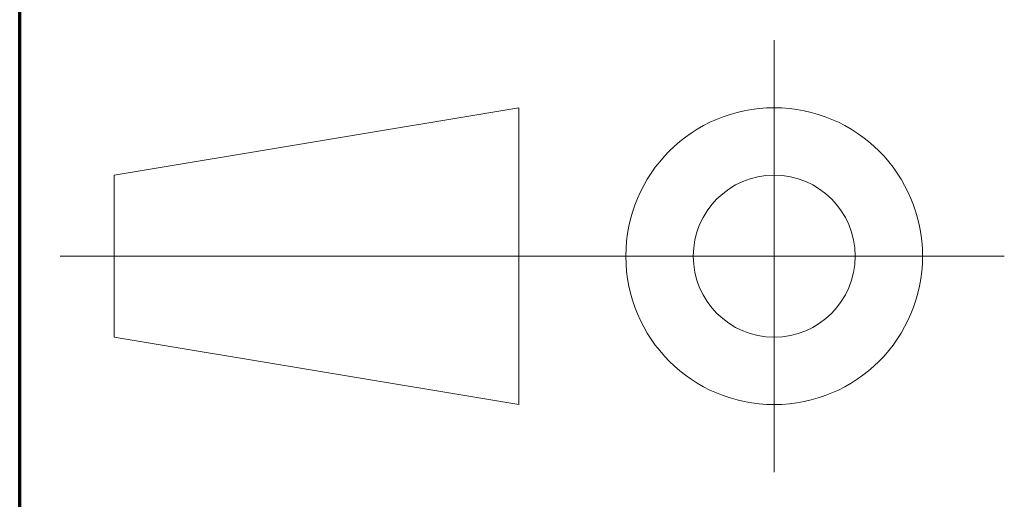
# Model space of a CAD drawing. Extents: x 0 to 1189, y 0 to 841.
# Tile 88 of 132: x 989 to 1026, y 58 to 76. Entities that reach past the tile are written whole.
import ezdxf

# ---------------------------------------------------------------- set-up
doc = ezdxf.new("R2010")
doc.units = 0

msp = doc.modelspace()

# ---------------------------------------------------------------- linework, layer by layer
at = {"color": 5, "lineweight": 70}
msp.add_line((989, 20), (989, 821), dxfattribs=at)
at = {"color": 7, "lineweight": 13, "ltscale": 0.4}
msp.add_line((1016.97, 59), (1016.97, 75), dxfattribs=at)
at = {"color": 7, "lineweight": 13, "ltscale": 0.380173}
for p, q in [((992.5, 70), (1007.5, 72.5)), ((1007.5, 61.5), (992.5, 64))]:
    msp.add_line(p, q, dxfattribs=at)
at = {"color": 7, "lineweight": 13, "ltscale": 0.275}
msp.add_line((1007.5, 72.5), (1007.5, 61.5), dxfattribs=at)
at = {"color": 7, "lineweight": 13, "ltscale": 0.15}
msp.add_line((992.5, 64), (992.5, 70), dxfattribs=at)
at = {"color": 7, "lineweight": 13}
msp.add_line((990.5, 67), (1025.5, 67), dxfattribs=at)
for radius in [5.5, 3]:
    msp.add_circle((1016.97, 67), radius, dxfattribs=at)

doc.saveas('drawing.dxf')
